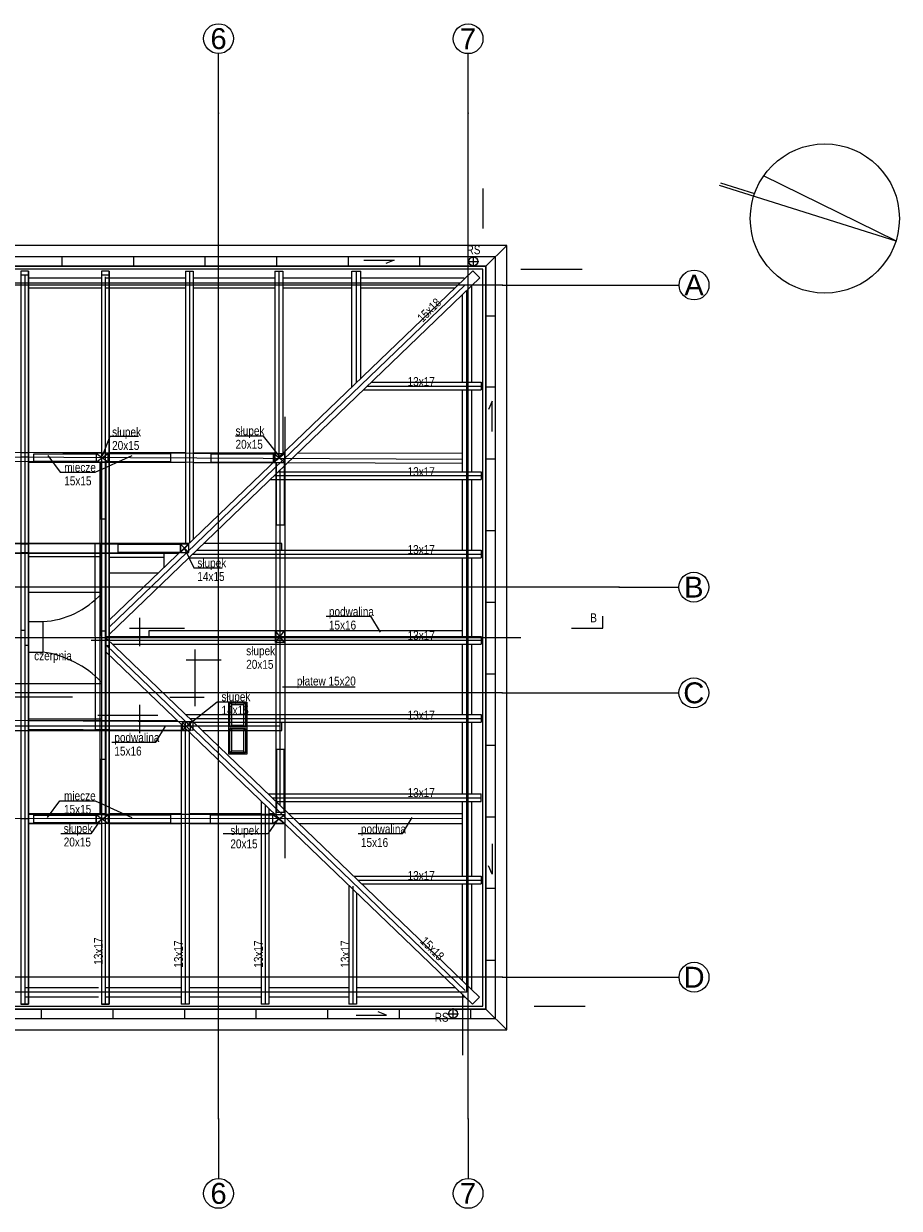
# Model space of a CAD drawing. Header units: millimetres. Extents: x -573548 to 674770, y -184010 to -47794.
# Tile 33 of 181: x 110743 to 125429, y -184010 to -164155. Entities that reach past the tile are written whole.
import ezdxf
from ezdxf.enums import TextEntityAlignment as Align

# ---------------------------------------------------------------- set-up
doc = ezdxf.new("R2010")
doc.units = ezdxf.units.MM
for name, color, linetype, lineweight in [('A.06 RZUT PODDASZA_is$0$0_Nr_pióra__12', 8, 'Continuous', 9), ('A.06 RZUT PODDASZA_is$0$0_Nr_pióra__25', 8, 'Continuous', 9), ('A.06 RZUT PODDASZA_is$0$detalokna_Nr_pióra__8', 8, 'Continuous', 9), ('A.06 RZUT PODDASZA_is$0$DIM MALY_Nr_pióra__8', 8, 'Continuous', 9), ('A.06 RZUT PODDASZA_is$0$drewno', 8, 'Continuous', 9), ('A.06 RZUT PODDASZA_is$0$drewno_Nr_pióra__2', 8, 'Continuous', 9), ('A.06 RZUT PODDASZA_is$0$murłata#1_Nr_pióra__7', 8, 'Continuous', 9), ('A.06 RZUT PODDASZA_is$0$Nowe_00 ZMIANY_Nr_pióra__59', 8, 'Continuous', 9), ('A.06 RZUT PODDASZA_is$0$Nowe_0_Nr_pióra__59', 8, 'Continuous', 9), ('A.06 RZUT PODDASZA_is$0$opisy inne_Nr_pióra__1', 8, 'Continuous', 9), ('A.06 RZUT PODDASZA_is$0$opisy inne_Nr_pióra__25', 8, 'Continuous', 9), ('A.06 RZUT PODDASZA_is$0$opisy inne_Nr_pióra__3', 8, 'Continuous', 9), ('A.06 RZUT PODDASZA_is$0$OSIE_Nr_pióra__1', 8, 'Continuous', 9), ('A.06 RZUT PODDASZA_is$0$platew_Nr_pióra__1', 8, 'Continuous', 9), ('A.06 RZUT PODDASZA_is$0$podwaliny_Nr_pióra__7', 8, 'Continuous', 9), ('A.06 RZUT PODDASZA_is$0$RURY SPUSTOWE_Nr_pióra__2', 8, 'Continuous', 9), ('A.06 RZUT PODDASZA_is$0$RURY SPUSTOWE_Nr_pióra__3', 8, 'Continuous', 9), ('A.06 RZUT PODDASZA_is$0$Structural - Grid', 8, 'Continuous', 9), ('A.06 RZUT PODDASZA_is$0$Structural - Grid_Nr_pióra__17', 8, 'Continuous', 9), ('A.06 RZUT PODDASZA_is$0$WIDOK_Nr_pióra__1', 8, 'Continuous', 9), ('A.06 RZUT PODDASZA_is$0$wiezba_Nr_pióra__1', 8, 'Continuous', 9), ('A.06 RZUT PODDASZA_is$0$wiezba_Nr_pióra__2', 8, 'Continuous', 9), ('A.06 RZUT PODDASZA_is$0$wiezba_Nr_pióra__41', 8, 'Continuous', 9)]:
    doc.layers.add(name, color=color, linetype=linetype, lineweight=lineweight)
doc.styles.add('A.06 RZUT PODDASZA_is$0$STYL_AUTOMATYCZNY_1', font='arial.ttf')
doc.styles.add('A.06 RZUT PODDASZA_is$0$STYL_AUTOMATYCZNY_6', font='arial.ttf', dxfattribs={"width": 0.8})

# ---------------------------------------------------------------- blocks, each defined once
blk = doc.blocks.new('A.06 RZUT PODDASZA_is$0$Standardowy znacznik osi')
at = {"layer": 'A.06 RZUT PODDASZA_is$0$Structural - Grid_Nr_pióra__17'}
for p, q in [((1000, 0), (0, 0)), ((1000, 0), (17855, 0)), ((17855, 0), (18855, 0))]:
    blk.add_line(p, q, dxfattribs=at)
for centre in [(-250, 0), (19105, 0)]:
    blk.add_circle(centre, 250, dxfattribs=at)
for p in [(1000, 0), (1000, 0), (17855, 0), (17855, 0)]:
    blk.add_point(p, dxfattribs=at)
at = {"layer": 'A.06 RZUT PODDASZA_is$0$Structural - Grid_Nr_pióra__17', "style": 'A.06 RZUT PODDASZA_is$0$STYL_AUTOMATYCZNY_1'}
for tag, p in [('AC_MarkerText_1_0', (5, -80)), ('AC_MarkerText_1_1', (19360, -80))]:
    blk.add_attdef(tag, text='', height=350, rotation=270, dxfattribs=at).set_placement(p, align=Align.TOP_CENTER)
blk = doc.blocks.new('A.06 RZUT PODDASZA_is$0$Standardowy znacznik osi_2')
at = {"layer": 'A.06 RZUT PODDASZA_is$0$Structural - Grid_Nr_pióra__17'}
for p, q in [((1000, 0), (0, 0)), ((1000, 0), (17853, 0)), ((17853, 0), (18853, 0))]:
    blk.add_line(p, q, dxfattribs=at)
for centre in [(-250, 0), (19103, 0)]:
    blk.add_circle(centre, 250, dxfattribs=at)
for p in [(1000, 0), (1000, 0), (17853, 0), (17853, 0)]:
    blk.add_point(p, dxfattribs=at)
at = {"layer": 'A.06 RZUT PODDASZA_is$0$Structural - Grid_Nr_pióra__17', "style": 'A.06 RZUT PODDASZA_is$0$STYL_AUTOMATYCZNY_1'}
for tag, p in [('AC_MarkerText_1_0', (5, -80)), ('AC_MarkerText_1_1', (19358, -80))]:
    blk.add_attdef(tag, text='', height=350, rotation=270, dxfattribs=at).set_placement(p, align=Align.TOP_CENTER)
blk = doc.blocks.new('A.06 RZUT PODDASZA_is$0$Standardowy znacznik osi_3')
at = {"layer": 'A.06 RZUT PODDASZA_is$0$Structural - Grid_Nr_pióra__17'}
for q in [(0, 0), (40907, 0)]:
    blk.add_line((2962, 0), q, dxfattribs=at)
blk.add_circle((-250, 0), 250, dxfattribs=at)
blk.add_point((2962, 0), dxfattribs=at)
blk.add_point((2962, 0), dxfattribs=at)
at = {"layer": 'A.06 RZUT PODDASZA_is$0$Structural - Grid_Nr_pióra__17', "style": 'A.06 RZUT PODDASZA_is$0$STYL_AUTOMATYCZNY_1'}
for tag, p in [('AC_MarkerText_1_0', (-250, -335)), ('AC_MarkerText_1_1', (44119, -335))]:
    blk.add_attdef(tag, text='', height=350, rotation=180, dxfattribs=at).set_placement(p, align=Align.TOP_CENTER)
blk = doc.blocks.new('A.06 RZUT PODDASZA_is$0$Standardowy znacznik osi_4')
at = {"layer": 'A.06 RZUT PODDASZA_is$0$Structural - Grid_Nr_pióra__17'}
for q in [(0, 0), (42869, 0)]:
    blk.add_line((1000, 0), q, dxfattribs=at)
blk.add_circle((-250, 0), 250, dxfattribs=at)
blk.add_point((1000, 0), dxfattribs=at)
blk.add_point((1000, 0), dxfattribs=at)
at = {"layer": 'A.06 RZUT PODDASZA_is$0$Structural - Grid_Nr_pióra__17', "style": 'A.06 RZUT PODDASZA_is$0$STYL_AUTOMATYCZNY_1'}
for tag, p in [('AC_MarkerText_1_0', (-250, -335)), ('AC_MarkerText_1_1', (44119, -335))]:
    blk.add_attdef(tag, text='', height=350, rotation=180, dxfattribs=at).set_placement(p, align=Align.TOP_CENTER)
blk = doc.blocks.new('A.06 RZUT PODDASZA_is')
at = {"layer": 'A.06 RZUT PODDASZA_is$0$0_Nr_pióra__12'}
for p, q in [((113569, -100479), (113569, -99531)), ((113419, -99702), (114008, -99702)), ((113144, -100329), (113719, -100329))]:
    blk.add_line(p, q, dxfattribs=at)
at = {"layer": 'A.06 RZUT PODDASZA_is$0$0_Nr_pióra__25'}
for p, q in [((112643, -99473), (112643, -98999)), ((112470, -99170), (113391, -99170)), ((112643, -100933), (112643, -100459))]:
    blk.add_line(p, q, dxfattribs=at)
blk.add_lwpolyline([(119881, -99170), (120406, -99170), (120406, -98970)], dxfattribs=at)
at = {"layer": 'A.06 RZUT PODDASZA_is$0$DIM MALY_Nr_pióra__8'}
for p, q in [((118397, -91802), (118397, -92471)), ((119030, -93155), (120058, -93155)), ((115072, -95627), (115072, -96272)), ((115072, -102271), (115072, -103027)), ((117844, -105195), (117928, -105195)), ((118052, -105302), (118052, -106326)), ((119253, -105505), (120109, -105505))]:
    blk.add_line(p, q, dxfattribs=at)
at = {"layer": 'A.06 RZUT PODDASZA_is$0$murłata#1_Nr_pióra__7'}
for p, q in [((118212, -95049), (118212, -93438)), ((118052, -95049), (118052, -93582)), ((118052, -95049), (118052, -93584)), ((118052, -96324), (118052, -95179)), ((118052, -96549), (118052, -95179)), ((118212, -96549), (118212, -95179)), ((118052, -97854), (118052, -96679)), ((118052, -97864), (118052, -96679)), ((118212, -97864), (118212, -96679)), ((118052, -98044), (118052, -97994)), ((118052, -99279), (118052, -98014)), ((118052, -98044), (118052, -98014)), ((118052, -99309), (118052, -98024)), ((118212, -99309), (118212, -97994)), ((118052, -100509), (118052, -99439)), ((118052, -100619), (118052, -99439)), ((118212, -100619), (118212, -99439)), ((118052, -101624), (118052, -100749)), ((118052, -101949), (118052, -100749)), ((118212, -101949), (118212, -100749)), ((118052, -103199), (118052, -102079)), ((118052, -103329), (118052, -102079)), ((118212, -103329), (118212, -102079)), ((118052, -105084), (118052, -103459)), ((118052, -105084), (118052, -103459)), ((118212, -105222), (118212, -103459)), ((113467, -105195), (114677, -105195)), ((114807, -105195), (116147, -105195)), ((116277, -105195), (117928, -105195)), ((114677, -105355), (113467, -105355)), ((116147, -105355), (114807, -105355)), ((118085, -105355), (116277, -105355))]:
    blk.add_line(p, q, dxfattribs=at)
at = {"layer": 'A.06 RZUT PODDASZA_is$0$Nowe_0_Nr_pióra__59'}
for points in [[(114137, -100411), (114437, -100411), (114437, -101281), (114137, -101281)], [(114153, -100423), (114413, -100423), (114413, -100833), (114153, -100833)], [(114383, -100803), (114183, -100803), (114183, -100453), (114383, -100453)], [(114153, -100853), (114413, -100853), (114413, -101263), (114153, -101263)], [(114383, -101233), (114183, -101233), (114183, -100883), (114383, -100883)]]:
    blk.add_lwpolyline(points, close=True, dxfattribs=at)
for points in [[(114183, -100453), (114153, -100423)], [(114383, -100453), (114413, -100423)], [(114183, -100803), (114153, -100833)], [(114183, -100883), (114153, -100853)], [(114383, -100803), (114413, -100833)], [(114383, -100883), (114413, -100853)], [(114183, -101233), (114153, -101263)], [(114383, -101233), (114413, -101263)]]:
    blk.add_lwpolyline(points, dxfattribs=at)
at = {"layer": 'A.06 RZUT PODDASZA_is$0$opisy inne_Nr_pióra__1'}
blk.add_line((116254, -100161), (115034, -100161), dxfattribs=at)
for points in [[(114980, -96285), (114718, -95955), (114244, -95955)], [(113392, -97834), (113547, -98160), (114020, -98160)], [(115768, -98971), (116510, -98971), (116670, -99241)], [(113424, -100813), (113940, -100404), (114413, -100404)], [(114981, -102344), (114790, -102616), (114039, -102616)], [(116306, -102615), (117048, -102615), (117208, -102344)]]:
    blk.add_lwpolyline(points, dxfattribs=at)
blk.add_circle((124130, -92305), 1250, dxfattribs=at)
at = {"layer": 'A.06 RZUT PODDASZA_is$0$opisy inne_Nr_pióra__3'}
for points in [[(122359, -91748), (125322, -92681), (123103, -91592)], [(122382, -91705), (122953, -91884)]]:
    blk.add_lwpolyline(points, dxfattribs=at)
at = {"layer": 'A.06 RZUT PODDASZA_is$0$OSIE_Nr_pióra__1'}
for p, q in [((118146, -93025), (118326, -93025)), ((118236, -93115), (118236, -92935)), ((113473, -93185), (113473, -97747)), ((114973, -93185), (114973, -96305)), ((116273, -95056), (116273, -93185)), ((118127, -105274), (118127, -93510)), ((116458, -95114), (118367, -95114)), ((114897, -96614), (118367, -96614)), ((114992, -96522), (114992, -102138)), ((118367, -97934), (113523, -97934)), ((113402, -100731), (113402, -105475)), ((113484, -100684), (118367, -100684)), ((114868, -102014), (118367, -102014)), ((114742, -102134), (114742, -105475)), ((116304, -103394), (118367, -103394)), ((116212, -103493), (116212, -105475)), ((117896, -105723), (117896, -105543)), ((117806, -105633), (117986, -105633))]:
    blk.add_line(p, q, dxfattribs=at)
at = {"layer": 'A.06 RZUT PODDASZA_is$0$platew_Nr_pióra__1'}
for p, q in [((113538, -96240), (115072, -96248)), ((115072, -96248), (115072, -97994)), ((113538, -96390), (114922, -96397)), ((114922, -96397), (114922, -97994)), ((114922, -97994), (114922, -102294)), ((115072, -97994), (115072, -102444)), ((113530, -100740), (113530, -100884))]:
    blk.add_line(p, q, dxfattribs=at)
at = {"layer": 'A.06 RZUT PODDASZA_is$0$podwaliny_Nr_pióra__7'}
for p, q in [((114908, -93305), (113538, -93305)), ((116198, -93305), (115038, -93305)), ((118084, -93305), (116348, -93305)), ((113538, -93465), (114908, -93465)), ((115038, -93465), (116198, -93465)), ((116348, -93465), (117929, -93465)), ((118052, -99214), (112795, -99214)), ((112795, -99214), (112795, -99309))]:
    blk.add_line(p, q, dxfattribs=at)
for points in [[(114908, -96237), (113538, -96234)], [(118052, -96243), (115288, -96238)], [(113538, -96394), (114877, -96397)], [(115122, -96397), (118052, -96403)], [(115022, -97864), (115022, -97754), (113711, -97754)], [(113687, -100884), (115022, -100884), (115022, -100749)], [(114677, -102284), (113467, -102284)], [(113467, -102444), (115065, -102444)], [(114898, -102284), (114807, -102284)], [(118052, -102284), (115144, -102284)], [(115310, -102444), (118052, -102444)]]:
    blk.add_lwpolyline(points, dxfattribs=at)
at = {"layer": 'A.06 RZUT PODDASZA_is$0$RURY SPUSTOWE_Nr_pióra__2'}
for points in [[(116399, -93001), (116906, -93001), (116768, -93060)], [(118552, -95875), (118552, -95368), (118492, -95506)], [(118552, -102785), (118552, -103292), (118492, -103155)], [(116272, -105660), (116778, -105660), (116641, -105600)]]:
    blk.add_lwpolyline(points, dxfattribs=at)
at = {"layer": 'A.06 RZUT PODDASZA_is$0$RURY SPUSTOWE_Nr_pióra__3'}
for centre in [(118236, -93025), (117896, -105633)]:
    blk.add_circle(centre, 75, dxfattribs=at)
at = {"layer": 'A.06 RZUT PODDASZA_is$0$WIDOK_Nr_pióra__1'}
for p, q in [((118447, -93105), (118797, -92755)), ((111340, -93105), (111340, -92945)), ((112540, -93105), (112540, -92945)), ((113740, -93105), (113740, -92945)), ((114940, -93105), (114940, -92945)), ((116140, -93105), (116140, -92945)), ((117340, -93105), (117340, -92945)), ((118447, -93934), (118607, -93934)), ((118447, -95129), (118607, -95129)), ((118447, -96334), (118607, -96334)), ((118447, -97534), (118607, -97534)), ((113045, -97914), (113045, -98158)), ((118447, -98734), (118607, -98734)), ((111016, -99062), (111016, -99572)), ((118447, -99934), (118607, -99934)), ((118447, -101134), (118607, -101134)), ((118447, -102334), (118607, -102334)), ((118447, -103529), (118607, -103529)), ((118447, -104735), (118607, -104735)), ((110989, -105555), (110989, -105715)), ((113389, -105555), (113389, -105715)), ((114589, -105555), (114589, -105715)), ((115789, -105555), (115789, -105715)), ((116989, -105555), (116989, -105715)), ((118189, -105555), (118189, -105715)), ((118447, -105555), (118797, -105905))]:
    blk.add_line(p, q, dxfattribs=at)
at = {"layer": 'A.06 RZUT PODDASZA_is$0$wiezba_Nr_pióra__1'}
for points in [[(113832, -96387), (114882, -96387), (114882, -96257), (113832, -96257)], [(115064, -96397), (115064, -97447), (114934, -97447), (114934, -96397)], [(112272, -97899), (113322, -97899), (113322, -97769), (112272, -97769)], [(114932, -101204), (114932, -102254), (115062, -102254), (115062, -101204)], [(113822, -102437), (114872, -102437), (114872, -102307), (113822, -102307)]]:
    blk.add_lwpolyline(points, close=True, dxfattribs=at)
at = {"layer": 'A.06 RZUT PODDASZA_is$0$wiezba_Nr_pióra__2'}
for p, q in [((113408, -93185), (113408, -97754)), ((113408, -93185), (113538, -93185)), ((113538, -93185), (113538, -97684)), ((114908, -93185), (114908, -96368)), ((114908, -93185), (115038, -93185)), ((115038, -93185), (115038, -96243)), ((116198, -95128), (116198, -93185)), ((116198, -93185), (116348, -93185)), ((116348, -94984), (116348, -93185)), ((118225, -93180), (118345, -93301)), ((116526, -95049), (118367, -95049)), ((118367, -95049), (118367, -95179)), ((116390, -95179), (118367, -95179)), ((114829, -96679), (118367, -96679)), ((114965, -96549), (118367, -96549)), ((118367, -96549), (118367, -96679)), ((113596, -97864), (118367, -97864)), ((118367, -97864), (118367, -97994)), ((113461, -97994), (118367, -97994)), ((118368, -99309), (118368, -99439)), ((113416, -100619), (118367, -100619)), ((118367, -100619), (118367, -100749)), ((113337, -100784), (113337, -105475)), ((113551, -100749), (118367, -100749)), ((113467, -100909), (113467, -105475)), ((114800, -101949), (118367, -101949)), ((118367, -102079), (118367, -101949)), ((114677, -102071), (114677, -105475)), ((114807, -102196), (114807, -105475)), ((114936, -102079), (118367, -102079)), ((116236, -103329), (118367, -103329)), ((118367, -103329), (118367, -103459)), ((116147, -103493), (116147, -105475)), ((116277, -103618), (116277, -105475)), ((116372, -103459), (118367, -103459)), ((116485, -103459), (117892, -103459)), ((118220, -105475), (118340, -105355)), ((113467, -105475), (113337, -105475)), ((114807, -105475), (114677, -105475)), ((116277, -105475), (116147, -105475))]:
    blk.add_line(p, q, dxfattribs=at)
at = {"layer": 'A.06 RZUT PODDASZA_is$0$wiezba_Nr_pióra__41'}
for p, q in [((114882, -96397), (115072, -96237)), ((114882, -96237), (115072, -96387)), ((113322, -97904), (113462, -97764)), ((113322, -97764), (113462, -97904)), ((114917, -99414), (115067, -99214)), ((115067, -99414), (114917, -99214)), ((113352, -100885), (113492, -100745)), ((113352, -100745), (113492, -100885)), ((114872, -102294), (115072, -102444)), ((114872, -102444), (115072, -102294))]:
    blk.add_line(p, q, dxfattribs=at)
for points in [[(114882, -96397), (115072, -96397), (115072, -96247), (114882, -96247)], [(113322, -97904), (113462, -97904), (113462, -97764), (113322, -97764)], [(114917, -99414), (114917, -99214), (115067, -99214), (115067, -99414)], [(113352, -100885), (113492, -100885), (113492, -100745), (113352, -100745)], [(114872, -102294), (115072, -102294), (115072, -102444), (114872, -102444)]]:
    blk.add_lwpolyline(points, close=True, dxfattribs=at)
at = {"layer": 'A.06 RZUT PODDASZA_is$0$Structural - Grid'}
ref = blk.add_blockref('A.06 RZUT PODDASZA_is$0$Standardowy znacznik osi', (113962, -108395), dxfattribs=dict(at, zscale=1000, rotation=90))
ref.add_attrib('AC_MarkerText_1', '6', dxfattribs={"layer": 'A.06 RZUT PODDASZA_is$0$Structural - Grid_Nr_pióra__17', "color": 20, "lineweight": 15, "true_color": 0xf73328, "height": 350, "style": 'A.06 RZUT PODDASZA_is$0$STYL_AUTOMATYCZNY_1'}).set_placement((113962, -108470), align=Align.TOP_CENTER)
ref.add_attrib('AC_MarkerText_1_1', '6', dxfattribs={"layer": 'A.06 RZUT PODDASZA_is$0$Structural - Grid_Nr_pióra__17', "color": 20, "lineweight": 15, "true_color": 0xf73328, "height": 350, "style": 'A.06 RZUT PODDASZA_is$0$STYL_AUTOMATYCZNY_1'}).set_placement((113962, -89115), align=Align.TOP_CENTER)
ref = blk.add_blockref('A.06 RZUT PODDASZA_is$0$Standardowy znacznik osi_2', (118147, -108395), dxfattribs=dict(at, zscale=1000, rotation=90))
ref.add_attrib('AC_MarkerText_1', '7', dxfattribs={"layer": 'A.06 RZUT PODDASZA_is$0$Structural - Grid_Nr_pióra__17', "color": 20, "lineweight": 15, "true_color": 0xf73328, "height": 350, "style": 'A.06 RZUT PODDASZA_is$0$STYL_AUTOMATYCZNY_1'}).set_placement((118147, -108470), align=Align.TOP_CENTER)
ref.add_attrib('AC_MarkerText_1_1', '7', dxfattribs={"layer": 'A.06 RZUT PODDASZA_is$0$Structural - Grid_Nr_pióra__17', "color": 20, "lineweight": 15, "true_color": 0xf73328, "height": 350, "style": 'A.06 RZUT PODDASZA_is$0$STYL_AUTOMATYCZNY_1'}).set_placement((118147, -89117), align=Align.TOP_CENTER)
at = {"layer": 'A.06 RZUT PODDASZA_is$0$opisy inne_Nr_pióra__1', "char_height": 150, "style": 'A.06 RZUT PODDASZA_is$0$STYL_AUTOMATYCZNY_6'}
for s, insert, attachment_point in [('\\A1;{\\pqc;\\fArial|b0|i0|c238|p0;\\W0.800000;RS}', (118238, -92830), 5), ('\\A1;{\\pqc;\\fArial|b0|i0|c238|p0;\\W0.800000;13x17}', (117361, -95039), 5), ('\\A1;{\\pqc;\\fArial|b0|i0|c238|p0;\\W0.800000;13x17}', (117361, -96549), 5), ('\\A1;{\\pqc;\\fArial|b0|i0|c238|p0;\\W0.800000;13x17}', (117361, -97854), 5), ('\\A1;{\\pqc;\\fArial|b0|i0|c238|p0;\\W0.800000;13x17}', (117361, -99294), 5), ('\\A1;{\\pql;\\fArial|b0|i0|c238|p0;\\W0.800000;czerpnia}', (110869, -99559), 1), ('\\A1;{\\pqc;\\fArial|b0|i0|c238|p0;\\W0.800000;płatew 15x20}', (115769, -100080), 5), ('\\A1;{\\pqc;\\fArial|b0|i0|c238|p0;\\W0.800000;13x17}', (117361, -100629), 5), ('\\A1;{\\pqc;\\fArial|b0|i0|c238|p0;\\W0.800000;13x17}', (117361, -101929), 5), ('\\A1;{\\pqc;\\fArial|b0|i0|c238|p0;\\W0.800000;13x17}', (117361, -103319), 5), ('\\A1;{\\pqc;\\fArial|b0|i0|c238|p0;\\W0.800000;RS}', (117704, -105694), 5)]:
    blk.add_mtext(s, dxfattribs=dict(at, insert=insert, attachment_point=attachment_point))
at = {"layer": 'A.06 RZUT PODDASZA_is$0$opisy inne_Nr_pióra__1', "char_height": 150, "attachment_point": 5, "style": 'A.06 RZUT PODDASZA_is$0$STYL_AUTOMATYCZNY_6'}
for s, insert, rotation in [('\\A1;{\\pqc;\\fArial|b0|i0|c238|p0;\\W0.800000;15x18}', (117495, -93841), 45.1485), ('\\A1;{\\pqc;\\fArial|b0|i0|c238|p0;\\W0.800000;13x17}', (113291, -104634), 90), ('\\A1;{\\pqc;\\fArial|b0|i0|c238|p0;\\W0.800000;13x17}', (114631, -104634), 90), ('\\A1;{\\pqc;\\fArial|b0|i0|c238|p0;\\W0.800000;13x17}', (116088, -104634), 90), ('\\A1;{\\pqc;\\fArial|b0|i0|c238|p0;\\W0.800000;15x18}', (117546, -104542), 314.8515)]:
    blk.add_mtext(s, dxfattribs=dict(at, insert=insert, rotation=rotation))
at = {"layer": 'A.06 RZUT PODDASZA_is$0$opisy inne_Nr_pióra__1', "char_height": 150, "attachment_point": 1, "line_spacing_factor": 0.906268, "style": 'A.06 RZUT PODDASZA_is$0$STYL_AUTOMATYCZNY_6'}
for s, insert in [('\\A1;{\\pql;\\fArial|b0|i0|c238|p0;\\W0.800000;słupek\\P\\pql;\\fArial|b0|i0|c238|p0;\\W0.800000;20x15}', (114247, -95788)), ('\\A1;{\\pql;\\fArial|b0|i0|c238|p0;\\W0.800000;słupek\\P\\pql;\\fArial|b0|i0|c238|p0;\\W0.800000;14x15}', (113606, -98003)), ('\\A1;{\\pql;\\fArial|b0|i0|c238|p0;\\W0.800000;słupek\\P\\pql;\\fArial|b0|i0|c238|p0;\\W0.800000;20x15}', (114426, -99476)), ('\\A1;{\\pql;\\fArial|b0|i0|c238|p0;\\W0.800000;słupek\\P\\pql;\\fArial|b0|i0|c238|p0;\\W0.800000;14x15}', (114011, -100245)), ('\\A1;{\\pql;\\fArial|b0|i0|c238|p0;\\W0.800000;słupek\\P\\pql;\\fArial|b0|i0|c238|p0;\\W0.800000;20x15}', (114160, -102485))]:
    blk.add_mtext(s, dxfattribs=dict(at, insert=insert))
at = {"layer": 'A.06 RZUT PODDASZA_is$0$opisy inne_Nr_pióra__1', "char_height": 150, "width": 666.46, "attachment_point": 1, "line_spacing_factor": 0.906268, "style": 'A.06 RZUT PODDASZA_is$0$STYL_AUTOMATYCZNY_6'}
for insert in [(115813, -98818), (112215, -100929), (116350, -102462)]:
    blk.add_mtext('\\A1;{\\pql;\\fArial|b0|i0|c238|p0;\\W0.800000;podwalina \\fArial|b0|i0|c238|p0;\\W0.800000;15x16}', dxfattribs=dict(at, insert=insert))
at = {"layer": 'A.06 RZUT PODDASZA_is$0$opisy inne_Nr_pióra__25', "insert": (120196, -99073), "char_height": 150, "attachment_point": 7, "style": 'A.06 RZUT PODDASZA_is$0$STYL_AUTOMATYCZNY_6'}
blk.add_mtext('\\A1;{\\pql;\\fArial|b0|i0|c238|p0;\\W0.800000;B}', dxfattribs=at)
at = {"ltscale": 595242.303538}
blk.add_wipeout([(110647, -93185), (110647, -105475), (110777, -105475), (110777, -93185)], dxfattribs=at).dxf.layer = 'A.06 RZUT PODDASZA_is$0$drewno'
at = {"ltscale": 599273.675745}
blk.add_wipeout([(111997, -93185), (111997, -105475), (112127, -105475), (112127, -93185)], dxfattribs=at).dxf.layer = 'A.06 RZUT PODDASZA_is$0$drewno'
at = {"layer": 'A.06 RZUT PODDASZA_is$0$0_Nr_pióra__12'}
blk.add_line((111514, -100329), (110508, -100329), dxfattribs=at)
at = {"layer": 'A.06 RZUT PODDASZA_is$0$0_Nr_pióra__25'}
blk.add_line((112942, -100633), (111936, -100633), dxfattribs=at)
at = {"layer": 'A.06 RZUT PODDASZA_is$0$detalokna_Nr_pióra__8'}
blk.add_lwpolyline([(87417, -101263), (87417, -105505), (118397, -105505), (118397, -93155), (87390, -93155), (87390, -97553)], dxfattribs=at)
at = {"layer": 'A.06 RZUT PODDASZA_is$0$drewno_Nr_pióra__2', "flags": 128}
for points in [[(110647, -93185), (110647, -105475), (110777, -105475), (110777, -93185)], [(111997, -93185), (111997, -105475), (112127, -105475), (112127, -93185)]]:
    blk.add_lwpolyline(points, close=True, dxfattribs=at)
at = {"layer": 'A.06 RZUT PODDASZA_is$0$murłata#1_Nr_pióra__7'}
for p, q in [((110712, -105195), (111947, -105195)), ((112077, -105195), (113337, -105195)), ((111947, -105355), (110712, -105355)), ((113337, -105355), (112077, -105355))]:
    blk.add_line(p, q, dxfattribs=at)
at = {"layer": 'A.06 RZUT PODDASZA_is$0$Nowe_00 ZMIANY_Nr_pióra__59', "flags": 128}
blk.add_lwpolyline([(87340, -93105), (118447, -93105), (118447, -105555), (87340, -105555)], close=True, dxfattribs=at)
at = {"layer": 'A.06 RZUT PODDASZA_is$0$opisy inne_Nr_pióra__1'}
for points in [[(112018, -96281), (112146, -95955), (112618, -95955)], [(111096, -96280), (111306, -96559), (111894, -96559), (112513, -96280)], [(112171, -101082), (112912, -101082), (113072, -100812)], [(111092, -102344), (111302, -102064), (111890, -102064), (112509, -102344)], [(112012, -102344), (111821, -102616), (111319, -102616)]]:
    blk.add_lwpolyline(points, dxfattribs=at)
at = {"layer": 'A.06 RZUT PODDASZA_is$0$OSIE_Nr_pióra__1'}
for p, q in [((110712, -93249), (110712, -105475)), ((112062, -93285), (112062, -105475)), ((118006, -93390), (87750, -93390)), ((118100, -93418), (112127, -99157)), ((118052, -96344), (107862, -96293)), ((86900, -99330), (119033, -99330)), ((111825, -99375), (118368, -99375)), ((118100, -105242), (112077, -99455)), ((114992, -100813), (107182, -100813)), ((118052, -102364), (108691, -102369)), ((118127, -105271), (87896, -105271))]:
    blk.add_line(p, q, dxfattribs=at)
at = {"layer": 'A.06 RZUT PODDASZA_is$0$platew_Nr_pióra__1'}
for p, q in [((90752, -96127), (113538, -96240)), ((90903, -96277), (113538, -96389)), ((92557, -97735), (112127, -97757)), ((92708, -97885), (112127, -97907)), ((112127, -97757), (113460, -97759)), ((112127, -97907), (113304, -97909)), ((113530, -100740), (110777, -100724)), ((113530, -100884), (110777, -100871)), ((114922, -102294), (110777, -102293)), ((115072, -102444), (110777, -102443))]:
    blk.add_line(p, q, dxfattribs=at)
at = {"layer": 'A.06 RZUT PODDASZA_is$0$podwaliny_Nr_pióra__7'}
for p, q in [((111997, -93305), (110777, -93305)), ((113408, -93305), (112077, -93305)), ((110777, -93465), (111997, -93465)), ((112077, -93465), (113408, -93465))]:
    blk.add_line(p, q, dxfattribs=at)
for points in [[(111997, -96231), (110777, -96229)], [(113408, -96234), (112127, -96231)], [(110777, -96389), (111997, -96391)], [(112127, -96391), (113408, -96394)], [(113465, -97754), (102118, -97754)], [(102118, -97914), (113299, -97914)], [(113271, -100720), (109167, -100722)], [(109167, -100884), (113337, -100884)], [(111997, -102284), (110777, -102284)], [(110777, -102444), (111997, -102444)], [(113337, -102284), (112127, -102284)], [(112127, -102444), (113337, -102444)]]:
    blk.add_lwpolyline(points, dxfattribs=at)
at = {"layer": 'A.06 RZUT PODDASZA_is$0$WIDOK_Nr_pióra__1'}
for p, q in [((111997, -97914), (110777, -97914)), ((111997, -97974), (110777, -97974)), ((113035, -97914), (112127, -97914)), ((113045, -97987), (112127, -97987)), ((112951, -98247), (112127, -98247)), ((111997, -98574), (110777, -98574)), ((110777, -99062), (111016, -99062)), ((110777, -99572), (111016, -99572)), ((111997, -100104), (108050, -100104)), ((111997, -100694), (110777, -100694)), ((112189, -105555), (112189, -105715))]:
    blk.add_line(p, q, dxfattribs=at)
for points in [[(82037, -101263), (82037, -105423), (87017, -105423), (87017, -105905), (118797, -105905), (118797, -92755), (86990, -92755), (86990, -93503), (80495, -93503), (80495, -97553)], [(87207, -105383), (87207, -105715), (118607, -105715), (118607, -92945), (87180, -92945), (87180, -97553)], [(87367, -101263), (87367, -105555), (118447, -105555), (118447, -93105), (87340, -93105), (87340, -97553)]]:
    blk.add_lwpolyline(points, dxfattribs=at)
for points in [[(111974, -96382), (112074, -96382), (112074, -102284), (111974, -102284)], [(111895, -97748), (111995, -97748), (111997, -100874), (111897, -100874)]]:
    blk.add_lwpolyline(points, close=True, dxfattribs=at)
for centre, radius, start, end in [((110926, -97612), 1453, 273.5684, 317.5206), ((110771, -101258), 1704, 43.9736, 81.7315)]:
    blk.add_arc(centre, radius, start, end, dxfattribs=at)
at = {"layer": 'A.06 RZUT PODDASZA_is$0$wiezba_Nr_pióra__1'}
for points in [[(111912, -96379), (110862, -96379), (110862, -96249), (111912, -96249)], [(112112, -96379), (113162, -96379), (113162, -96249), (112112, -96249)], [(112070, -96382), (112070, -97347), (111980, -97347), (111980, -96382)], [(112068, -102293), (112068, -101370), (111978, -101370), (111978, -102293)], [(111912, -102436), (110862, -102436), (110862, -102306), (111912, -102306)], [(112112, -102435), (113162, -102435), (113162, -102305), (112112, -102305)]]:
    blk.add_lwpolyline(points, close=True, dxfattribs=at)
for points in [[(110642, -99206), (110712, -99206), (110712, -99454), (110782, -99454)], [(111992, -99214), (112062, -99214), (112062, -99463), (112132, -99463)]]:
    blk.add_lwpolyline(points, dxfattribs=at)
at = {"layer": 'A.06 RZUT PODDASZA_is$0$wiezba_Nr_pióra__2'}
for p, q in [((110647, -93249), (110777, -93249)), ((110777, -93185), (110777, -105475)), ((111997, -93185), (111997, -105475)), ((111997, -93249), (112127, -93249)), ((118225, -93180), (112127, -99039)), ((112127, -93185), (112127, -105475)), ((118345, -93301), (112127, -99275)), ((112077, -99309), (118368, -99309)), ((118340, -105355), (112077, -99337)), ((112188, -99439), (118368, -99439)), ((118220, -105475), (112077, -99573)), ((110777, -105475), (110647, -105475)), ((112127, -105475), (111997, -105475))]:
    blk.add_line(p, q, dxfattribs=at)
at = {"layer": 'A.06 RZUT PODDASZA_is$0$wiezba_Nr_pióra__41'}
for p, q in [((111912, -96388), (112112, -96238)), ((111912, -96238), (112112, -96388)), ((111912, -102294), (112112, -102444)), ((111912, -102444), (112112, -102294))]:
    blk.add_line(p, q, dxfattribs=at)
for points in [[(111912, -96388), (112112, -96388), (112112, -96238), (111912, -96238)], [(111912, -102294), (112112, -102294), (112112, -102444), (111912, -102444)]]:
    blk.add_lwpolyline(points, close=True, dxfattribs=at)
at = {"layer": 'A.06 RZUT PODDASZA_is$0$Structural - Grid'}
ref = blk.add_blockref('A.06 RZUT PODDASZA_is$0$Standardowy znacznik osi_3', (121687, -93420), dxfattribs=dict(at, zscale=1000, rotation=180))
ref.add_attrib('AC_MarkerText_1', 'A', dxfattribs={"layer": 'A.06 RZUT PODDASZA_is$0$Structural - Grid_Nr_pióra__17', "color": 20, "lineweight": 15, "true_color": 0xf73328, "height": 350, "style": 'A.06 RZUT PODDASZA_is$0$STYL_AUTOMATYCZNY_1'}).set_placement((121937, -93245), align=Align.TOP_CENTER)
ref = blk.add_blockref('A.06 RZUT PODDASZA_is$0$Standardowy znacznik osi_4', (121683, -98483), dxfattribs=dict(at, zscale=1000, rotation=180))
ref.add_attrib('AC_MarkerText_1', 'B', dxfattribs={"layer": 'A.06 RZUT PODDASZA_is$0$Structural - Grid_Nr_pióra__17', "color": 20, "lineweight": 15, "true_color": 0xf73328, "height": 350, "style": 'A.06 RZUT PODDASZA_is$0$STYL_AUTOMATYCZNY_1'}).set_placement((121933, -98308), align=Align.TOP_CENTER)
ref = blk.add_blockref('A.06 RZUT PODDASZA_is$0$Standardowy znacznik osi_3', (121683, -100255), dxfattribs=dict(at, zscale=1000, rotation=180))
ref.add_attrib('AC_MarkerText_1', 'C', dxfattribs={"layer": 'A.06 RZUT PODDASZA_is$0$Structural - Grid_Nr_pióra__17', "color": 20, "lineweight": 15, "true_color": 0xf73328, "height": 350, "style": 'A.06 RZUT PODDASZA_is$0$STYL_AUTOMATYCZNY_1'}).set_placement((121933, -100080), align=Align.TOP_CENTER)
ref = blk.add_blockref('A.06 RZUT PODDASZA_is$0$Standardowy znacznik osi_3', (121687, -105022), dxfattribs=dict(at, zscale=1000, rotation=180))
ref.add_attrib('AC_MarkerText_1', 'D', dxfattribs={"layer": 'A.06 RZUT PODDASZA_is$0$Structural - Grid_Nr_pióra__17', "color": 20, "lineweight": 15, "true_color": 0xf73328, "height": 350, "style": 'A.06 RZUT PODDASZA_is$0$STYL_AUTOMATYCZNY_1'}).set_placement((121937, -104847), align=Align.TOP_CENTER)
at = {"layer": 'A.06 RZUT PODDASZA_is$0$opisy inne_Nr_pióra__1', "char_height": 150, "attachment_point": 1, "line_spacing_factor": 0.906268, "style": 'A.06 RZUT PODDASZA_is$0$STYL_AUTOMATYCZNY_6'}
for s, insert in [('\\A1;{\\pql;\\fArial|b0|i0|c238|p0;\\W0.800000;słupek\\P\\pql;\\fArial|b0|i0|c238|p0;\\W0.800000;20x15}', (112177, -95807)), ('\\A1;{\\pql;\\fArial|b0|i0|c238|p0;\\W0.800000;miecze    \\P\\pql;\\fArial|b0|i0|c238|p0;\\W0.800000;15x15}', (111374, -96401)), ('\\A1;{\\pql;\\fArial|b0|i0|c238|p0;\\W0.800000;miecze    \\P\\pql;\\fArial|b0|i0|c238|p0;\\W0.800000;15x15}', (111370, -101906)), ('\\A1;{\\pql;\\fArial|b0|i0|c238|p0;\\W0.800000;słupek\\P\\pql;\\fArial|b0|i0|c238|p0;\\W0.800000;20x15}', (111365, -102454))]:
    blk.add_mtext(s, dxfattribs=dict(at, insert=insert))
at = {"layer": 'A.06 RZUT PODDASZA_is$0$opisy inne_Nr_pióra__1', "insert": (111947, -104584), "char_height": 150, "attachment_point": 5, "rotation": 90, "style": 'A.06 RZUT PODDASZA_is$0$STYL_AUTOMATYCZNY_6'}
blk.add_mtext('\\A1;{\\pqc;\\fArial|b0|i0|c238|p0;\\W0.800000;13x17}', dxfattribs=at)

msp = doc.modelspace()

# ---------------------------------------------------------------- block references
at = {"color": 150}
msp.add_blockref('A.06 RZUT PODDASZA_is', (49.407, -75115), dxfattribs=at)

doc.saveas('drawing.dxf')
